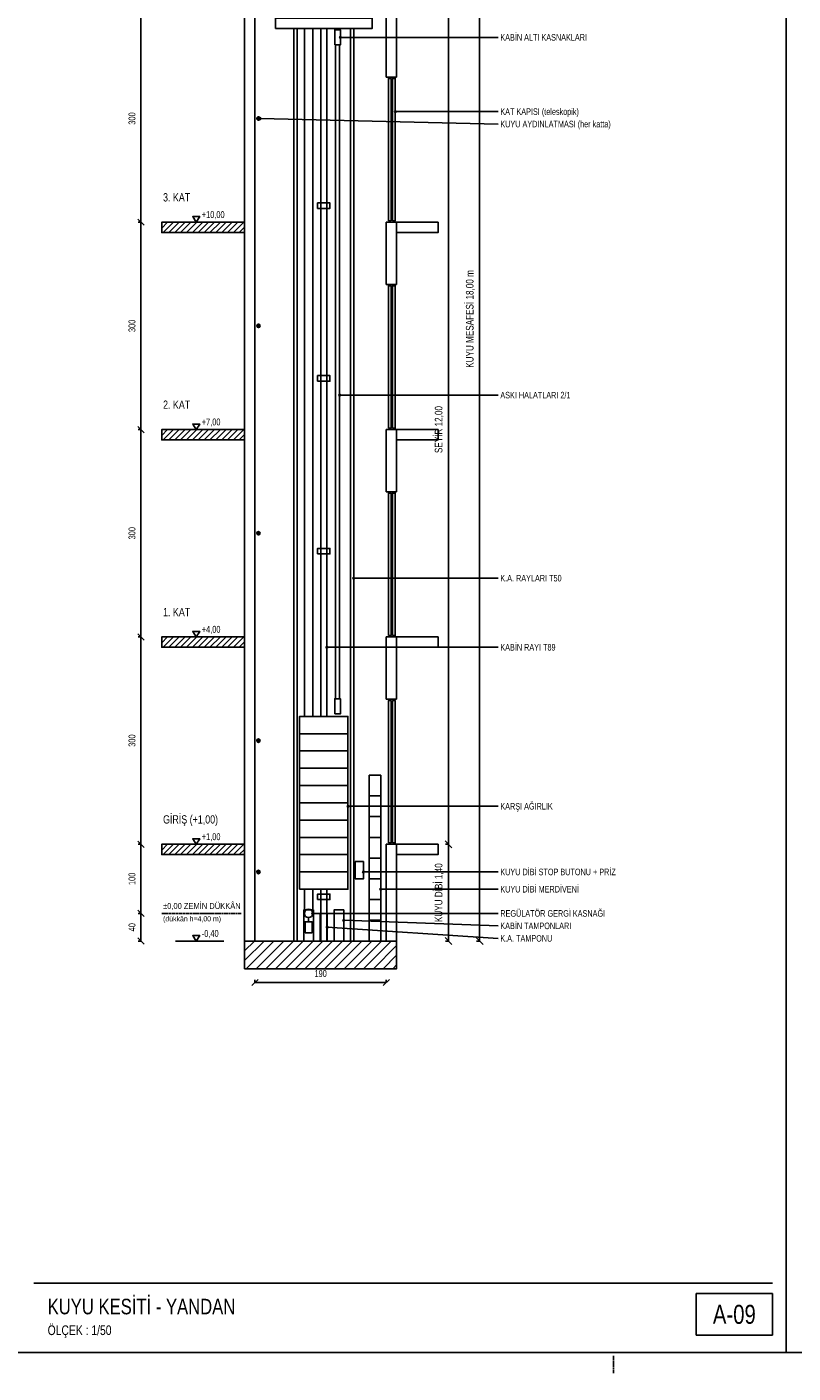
# Model space of a CAD drawing. Header units: centimetres. Extents: x 0 to 12309, y -30 to 2970.
# Tile 15 of 28: x 7801 to 8910, y -30 to 1918. Entities that reach past the tile are written whole.
import ezdxf
from ezdxf.enums import TextEntityAlignment as Align

# ---------------------------------------------------------------- set-up
doc = ezdxf.new("R2010")
doc.units = ezdxf.units.CM
doc.linetypes.add('CENTER', pattern=[5.08, 3.175, -0.635, 0.635, -0.635])
for name, color, linetype in [('ASN-ANTET', 4, 'Continuous'), ('ASN-BASLIK', 5, 'Continuous'), ('ASN-CERCEVE', 7, 'Continuous'), ('ASN-DUVAR', 7, 'Continuous'), ('ASN-EKSEN', 8, 'CENTER'), ('ASN-ELEKTRIK', 3, 'Continuous'), ('ASN-HALAT', 6, 'Continuous'), ('ASN-KA', 30, 'Continuous'), ('ASN-KABIN', 5, 'Continuous'), ('ASN-KAPI', 3, 'Continuous'), ('ASN-KOT', 2, 'Continuous'), ('ASN-MOTOR', 6, 'Continuous'), ('ASN-OLCU', 3, 'Continuous'), ('ASN-RAY', 1, 'Continuous'), ('ASN-TARAMA', 8, 'Continuous'), ('ASN-YAZI', 4, 'Continuous'), ('ASN-YUK', 1, 'Continuous')]:
    doc.layers.add(name, color=color, linetype=linetype)

msp = doc.modelspace()

# ---------------------------------------------------------------- linework, layer by layer
at = {"layer": 'ASN-ANTET'}
msp.add_line((7811.4, 100), (8880, 100), dxfattribs=at)
msp.add_lwpolyline([(8770, 25), (8880, 25), (8880, 85), (8770, 85)], close=True, dxfattribs=at)
at = {"layer": 'ASN-CERCEVE'}
msp.add_line((8900, 0), (8900, 2970), dxfattribs=at)
for points in [[(0, 0), (12308.9, 0), (12308.9, 2970), (0, 2970)], [(100, 0), (12283.9, 0), (12283.9, 2970), (100, 2970)]]:
    msp.add_lwpolyline(points, close=True, dxfattribs=at)
at = {"layer": 'ASN-DUVAR'}
for p, q in [((8116.4, 595), (8116.4, 2395)), ((8131.4, 595), (8131.4, 2395)), ((8321.4, 1845), (8321.4, 1935)), ((8336.4, 1845), (8336.4, 1935)), ((8321.4, 1845), (8336.4, 1845)), ((8321.4, 1545), (8321.4, 1635)), ((8321.4, 1635), (8336.4, 1635)), ((8336.4, 1545), (8336.4, 1635)), ((8321.4, 1545), (8336.4, 1545)), ((8321.4, 1245), (8321.4, 1335)), ((8321.4, 1335), (8336.4, 1335)), ((8336.4, 1245), (8336.4, 1335)), ((8321.4, 1245), (8336.4, 1245)), ((8321.4, 945), (8321.4, 1035)), ((8321.4, 1035), (8336.4, 1035)), ((8336.4, 945), (8336.4, 1035)), ((8321.4, 945), (8336.4, 945)), ((8321.4, 595), (8321.4, 735)), ((8321.4, 735), (8336.4, 735)), ((8336.4, 595), (8336.4, 735))]:
    msp.add_line(p, q, dxfattribs=at)
for points in [[(8116.4, 1620), (7996.4, 1620), (7996.4, 1635), (8116.4, 1635)], [(8336.4, 1620), (8396.4, 1620), (8396.4, 1635), (8336.4, 1635)], [(8116.4, 1320), (7996.4, 1320), (7996.4, 1335), (8116.4, 1335)], [(8336.4, 1320), (8396.4, 1320), (8396.4, 1335), (8336.4, 1335)], [(8116.4, 1020), (7996.4, 1020), (7996.4, 1035), (8116.4, 1035)], [(8336.4, 1020), (8396.4, 1020), (8396.4, 1035), (8336.4, 1035)], [(8116.4, 720), (7996.4, 720), (7996.4, 735), (8116.4, 735)], [(8336.4, 720), (8396.4, 720), (8396.4, 735), (8336.4, 735)]]:
    msp.add_lwpolyline(points, dxfattribs=at)
msp.add_lwpolyline([(8116.4, 555), (8336.4, 555), (8336.4, 595), (8116.4, 595)], close=True, dxfattribs=at)
at = {"layer": 'ASN-EKSEN'}
for p, q in [((7996.4, 635), (8111.4, 635)), ((8650, -30), (8650, -5))]:
    msp.add_line(p, q, dxfattribs=at)
at = {"layer": 'ASN-ELEKTRIK'}
for p, q in [((8134.7, 1783.3), (8138.1, 1786.7)), ((8134.7, 1786.7), (8138.1, 1783.3)), ((8134.7, 1483.3), (8138.1, 1486.7)), ((8134.7, 1486.7), (8138.1, 1483.3)), ((8134.7, 1183.3), (8138.1, 1186.7)), ((8134.7, 1186.7), (8138.1, 1183.3)), ((8134.7, 883.3), (8138.1, 886.7)), ((8134.7, 886.7), (8138.1, 883.3)), ((8134.7, 693.3), (8138.1, 696.7)), ((8134.7, 696.7), (8138.1, 693.3))]:
    msp.add_line(p, q, dxfattribs=at)
msp.add_lwpolyline([(8276.4, 685), (8288.4, 685), (8288.4, 710), (8276.4, 710)], close=True, dxfattribs=at)
for centre in [(8136.4, 1785), (8136.4, 1485), (8136.4, 1185), (8136.4, 885), (8136.4, 695)]:
    msp.add_circle(centre, 2.5, dxfattribs=at)
at = {"layer": 'ASN-HALAT'}
for p, q in [((8202.9, 920), (8202.9, 1915)), ((8214.9, 920), (8214.9, 1915)), ((8247.9, 945.6), (8247.9, 1891.4)), ((8253.9, 945.6), (8253.9, 1891.4)), ((8202.9, 635), (8202.9, 670)), ((8214.9, 635), (8214.9, 670))]:
    msp.add_line(p, q, dxfattribs=at)
at = {"layer": 'ASN-KA'}
for p, q in [((8195.9, 895), (8265.9, 895)), ((8195.9, 870), (8265.9, 870)), ((8195.9, 845), (8265.9, 845)), ((8195.9, 820), (8265.9, 820)), ((8195.9, 795), (8265.9, 795)), ((8195.9, 770), (8265.9, 770)), ((8195.9, 745), (8265.9, 745)), ((8195.9, 720), (8265.9, 720)), ((8195.9, 695), (8265.9, 695))]:
    msp.add_line(p, q, dxfattribs=at)
msp.add_lwpolyline([(8195.9, 670), (8265.9, 670), (8265.9, 920), (8195.9, 920)], close=True, dxfattribs=at)
at = {"layer": 'ASN-KABIN'}
msp.add_lwpolyline([(8160.9, 1915), (8300.9, 1915), (8300.9, 1930), (8160.9, 1930)], close=True, dxfattribs=at)
at = {"layer": 'ASN-KAPI'}
for p, q in [((8296.4, 835), (8313.4, 835)), ((8296.4, 595), (8296.4, 835)), ((8313.4, 595), (8313.4, 835)), ((8296.4, 805), (8313.4, 805)), ((8296.4, 775), (8313.4, 775)), ((8296.4, 745), (8313.4, 745)), ((8296.4, 715), (8313.4, 715)), ((8296.4, 685), (8313.4, 685)), ((8296.4, 655), (8313.4, 655)), ((8296.4, 625), (8313.4, 625))]:
    msp.add_line(p, q, dxfattribs=at)
for points in [[(8324.4, 1637), (8328.4, 1637), (8328.4, 1843), (8324.4, 1843)], [(8330.4, 1637), (8334.4, 1637), (8334.4, 1843), (8330.4, 1843)], [(8324.4, 1337), (8328.4, 1337), (8328.4, 1543), (8324.4, 1543)], [(8330.4, 1337), (8334.4, 1337), (8334.4, 1543), (8330.4, 1543)], [(8324.4, 1037), (8328.4, 1037), (8328.4, 1243), (8324.4, 1243)], [(8330.4, 1037), (8334.4, 1037), (8334.4, 1243), (8330.4, 1243)], [(8324.4, 737), (8328.4, 737), (8328.4, 943), (8324.4, 943)], [(8330.4, 737), (8334.4, 737), (8334.4, 943), (8330.4, 943)]]:
    msp.add_lwpolyline(points, close=True, dxfattribs=at)
at = {"layer": 'ASN-KOT'}
for p, q in [((8016.4, 1635), (8086.4, 1635)), ((8016.4, 1335), (8086.4, 1335)), ((8016.4, 1035), (8086.4, 1035)), ((8016.4, 735), (8086.4, 735)), ((8016.4, 595), (8086.4, 595))]:
    msp.add_line(p, q, dxfattribs=at)
for points in [[(8046.4, 1635), (8041.4, 1643), (8051.4, 1643)], [(8046.4, 1335), (8041.4, 1343), (8051.4, 1343)], [(8046.4, 1035), (8041.4, 1043), (8051.4, 1043)], [(8046.4, 735), (8041.4, 743), (8051.4, 743)], [(8046.4, 595), (8041.4, 603), (8051.4, 603)]]:
    msp.add_lwpolyline(points, close=True, dxfattribs=at)
at = {"layer": 'ASN-MOTOR'}
msp.add_line((8208.9, 623), (8208.9, 629), dxfattribs=at)
for points in [[(8246.9, 1891.4), (8254.9, 1891.4), (8254.9, 1913.4), (8246.9, 1913.4)], [(8246.9, 923.6), (8254.9, 923.6), (8254.9, 945.6), (8246.9, 945.6)], [(8203.9, 607), (8213.9, 607), (8213.9, 623), (8203.9, 623)]]:
    msp.add_lwpolyline(points, close=True, dxfattribs=at)
msp.add_circle((8208.9, 635), 6, dxfattribs=at)
at = {"layer": 'ASN-OLCU'}
for p, q in [((8456.4, 595), (8456.4, 2395)), ((7966.4, 1635), (7966.4, 1935)), ((8411.4, 735), (8411.4, 1935)), ((7970.9, 1630.5), (7961.9, 1639.5)), ((7970.9, 1630.5), (7961.9, 1639.5)), ((7966.4, 1635), (7962.4, 1635)), ((7966.4, 1635), (7962.4, 1635)), ((7966.4, 1335), (7966.4, 1635)), ((7970.9, 1330.5), (7961.9, 1339.5)), ((7970.9, 1330.5), (7961.9, 1339.5)), ((7966.4, 1335), (7962.4, 1335)), ((7966.4, 1335), (7962.4, 1335)), ((7966.4, 1035), (7966.4, 1335)), ((7970.9, 1030.5), (7961.9, 1039.5)), ((7970.9, 1030.5), (7961.9, 1039.5)), ((7966.4, 1035), (7962.4, 1035)), ((7966.4, 1035), (7962.4, 1035)), ((7966.4, 735), (7966.4, 1035)), ((7970.9, 730.5), (7961.9, 739.5)), ((7970.9, 730.5), (7961.9, 739.5)), ((7966.4, 735), (7962.4, 735)), ((7966.4, 735), (7962.4, 735)), ((7966.4, 635), (7966.4, 735)), ((8416.4, 730.1), (8406.5, 740)), ((8416.4, 730.1), (8406.5, 740)), ((8411.4, 735), (8407, 735)), ((8411.4, 735), (8407, 735)), ((8411.4, 595), (8411.4, 735)), ((7970.9, 630.5), (7961.9, 639.5)), ((7970.9, 630.5), (7961.9, 639.5)), ((7966.4, 635), (7962.4, 635)), ((7966.4, 635), (7962.4, 635)), ((7966.4, 595), (7966.4, 635)), ((7970.9, 590.5), (7961.9, 599.5)), ((7966.4, 595), (7962.4, 595)), ((8416.4, 590.1), (8406.5, 600)), ((8411.4, 595), (8407, 595)), ((8461.4, 590.1), (8451.5, 600)), ((8456.4, 595), (8452, 595)), ((8126.9, 530.5), (8135.9, 539.5)), ((8131.4, 535), (8131.4, 539)), ((8131.4, 535), (8321.4, 535)), ((8316.9, 530.5), (8325.9, 539.5)), ((8321.4, 535), (8321.4, 539))]:
    msp.add_line(p, q, dxfattribs=at)
at = {"layer": 'ASN-RAY'}
for p, q in [((8187.4, 595), (8187.4, 1915)), ((8192.4, 595), (8192.4, 1915)), ((8226.5, 920), (8226.5, 1915)), ((8235.4, 920), (8235.4, 1915)), ((8269.4, 595), (8269.4, 1915)), ((8274.4, 595), (8274.4, 1915)), ((8226.5, 595), (8226.5, 670)), ((8235.4, 595), (8235.4, 670))]:
    msp.add_line(p, q, dxfattribs=at)
for points in [[(8221.9, 1655), (8239.9, 1655), (8239.9, 1663), (8221.9, 1663)], [(8221.9, 1405), (8239.9, 1405), (8239.9, 1413), (8221.9, 1413)], [(8221.9, 1155), (8239.9, 1155), (8239.9, 1163), (8221.9, 1163)], [(8221.9, 655), (8239.9, 655), (8239.9, 663), (8221.9, 663)]]:
    msp.add_lwpolyline(points, close=True, dxfattribs=at)
at = {"layer": 'ASN-TARAMA'}
for p, q in [((7996.4, 1626.5), (8004.9, 1635)), ((7998.4, 1620), (8013.4, 1635)), ((8006.9, 1620), (8021.9, 1635)), ((8015.3, 1620), (8030.3, 1635)), ((8023.8, 1620), (8038.8, 1635)), ((8032.3, 1620), (8047.3, 1635)), ((8040.8, 1620), (8055.8, 1635)), ((8049.3, 1620), (8064.3, 1635)), ((8057.8, 1620), (8072.8, 1635)), ((8066.3, 1620), (8081.3, 1635)), ((8074.7, 1620), (8089.7, 1635)), ((8083.2, 1620), (8098.2, 1635)), ((8091.7, 1620), (8106.7, 1635)), ((8100.2, 1620), (8115.2, 1635)), ((8108.7, 1620), (8116.4, 1627.7)), ((7996.4, 1326.5), (8004.9, 1335)), ((7998.4, 1320), (8013.4, 1335)), ((8006.9, 1320), (8021.9, 1335)), ((8015.3, 1320), (8030.3, 1335)), ((8023.8, 1320), (8038.8, 1335)), ((8032.3, 1320), (8047.3, 1335)), ((8040.8, 1320), (8055.8, 1335)), ((8049.3, 1320), (8064.3, 1335)), ((8057.8, 1320), (8072.8, 1335)), ((8066.3, 1320), (8081.3, 1335)), ((8074.7, 1320), (8089.7, 1335)), ((8083.2, 1320), (8098.2, 1335)), ((8091.7, 1320), (8106.7, 1335)), ((8100.2, 1320), (8115.2, 1335)), ((8108.7, 1320), (8116.4, 1327.7)), ((7996.4, 1026.5), (8004.9, 1035)), ((7998.4, 1020), (8013.4, 1035)), ((8006.9, 1020), (8021.9, 1035)), ((8015.3, 1020), (8030.3, 1035)), ((8023.8, 1020), (8038.8, 1035)), ((8032.3, 1020), (8047.3, 1035)), ((8040.8, 1020), (8055.8, 1035)), ((8049.3, 1020), (8064.3, 1035)), ((8057.8, 1020), (8072.8, 1035)), ((8066.3, 1020), (8081.3, 1035)), ((8074.7, 1020), (8089.7, 1035)), ((8083.2, 1020), (8098.2, 1035)), ((8091.7, 1020), (8106.7, 1035)), ((8100.2, 1020), (8115.2, 1035)), ((8108.7, 1020), (8116.4, 1027.7)), ((7996.4, 726.5), (8004.9, 735)), ((7998.4, 720), (8013.4, 735)), ((8006.9, 720), (8021.9, 735)), ((8015.3, 720), (8030.3, 735)), ((8023.8, 720), (8038.8, 735)), ((8032.3, 720), (8047.3, 735)), ((8040.8, 720), (8055.8, 735)), ((8049.3, 720), (8064.3, 735)), ((8057.8, 720), (8072.8, 735)), ((8066.3, 720), (8081.3, 735)), ((8074.7, 720), (8089.7, 735)), ((8083.2, 720), (8098.2, 735)), ((8091.7, 720), (8106.7, 735)), ((8100.2, 720), (8115.2, 735)), ((8108.7, 720), (8116.4, 727.7)), ((8116.4, 580.9), (8130.5, 595)), ((8116.4, 566.7), (8144.7, 595)), ((8118.8, 555), (8158.8, 595)), ((8133, 555), (8173, 595)), ((8147.1, 555), (8187.1, 595)), ((8161.3, 555), (8201.3, 595)), ((8175.4, 555), (8215.4, 595)), ((8189.5, 555), (8229.5, 595)), ((8203.7, 555), (8243.7, 595)), ((8217.8, 555), (8257.8, 595)), ((8232, 555), (8272, 595)), ((8246.1, 555), (8286.1, 595)), ((8260.3, 555), (8300.3, 595)), ((8274.4, 555), (8314.4, 595)), ((8288.5, 555), (8328.5, 595)), ((8302.7, 555), (8336.4, 588.7)), ((8316.8, 555), (8336.4, 574.6)), ((8331, 555), (8336.4, 560.4))]:
    msp.add_line(p, q, dxfattribs=at)
at = {"layer": 'ASN-YAZI'}
for p, q in [((8254.9, 1902.4), (8483.4, 1902.4)), ((8334.4, 1795), (8483.4, 1795)), ((8138.9, 1785), (8483.4, 1777)), ((8253.9, 1384.8), (8483.4, 1384.8)), ((8274.4, 1120), (8483.4, 1120)), ((8235.4, 1020), (8483.4, 1020)), ((8265.9, 790), (8483.4, 790)), ((8288.4, 695), (8483.4, 695)), ((8313.4, 670), (8483.4, 670)), ((8214.9, 635), (8483.4, 635)), ((8259.9, 625), (8483.4, 617)), ((8235.9, 615), (8483.4, 598.9))]:
    msp.add_line(p, q, dxfattribs=at)
for centre in [(8254.9, 1902.4), (8334.4, 1795), (8138.9, 1785), (8253.9, 1384.8), (8274.4, 1120), (8235.4, 1020), (8265.9, 790), (8288.4, 695), (8313.4, 670), (8214.9, 635), (8259.9, 625), (8235.9, 615)]:
    msp.add_circle(centre, 1.2, dxfattribs=at)
at = {"layer": 'ASN-YUK'}
for points in [[(8201.9, 595), (8201.9, 640), (8215.9, 640), (8215.9, 595)], [(8225.9, 595), (8225.9, 635), (8235.9, 635), (8235.9, 595)], [(8245.9, 595), (8245.9, 640), (8259.9, 640), (8259.9, 595)]]:
    msp.add_lwpolyline(points, dxfattribs=at)

# ---------------------------------------------------------------- texts
at = {"layer": 'ASN-ANTET', "width": 0.8}
msp.add_text('A-09', height=27.5, dxfattribs=at).set_placement((8825, 55), align=Align.MIDDLE_CENTER)
msp.add_text('ÖLÇEK : 1/50', height=14, dxfattribs=at).set_placement((7831.4, 25))
at = {"layer": 'ASN-BASLIK', "width": 0.8}
for s, height, p in [('3. KAT', 12, (7998.4, 1665)), ('2. KAT', 12, (7998.4, 1365)), ('1. KAT', 12, (7998.4, 1065)), ('GİRİŞ (+1,00)', 12, (7998.4, 765)), ('KUYU KESİTİ - YANDAN', 22.5, (7831.4, 55))]:
    msp.add_text(s, height=height, dxfattribs=at).set_placement(p)
at = {"layer": 'ASN-KOT', "width": 0.8}
for s, height, p in [('+10,00', 10, (8054.4, 1638)), ('+7,00', 10, (8054.4, 1338)), ('+4,00', 10, (8054.4, 1038)), ('+1,00', 10, (8054.4, 738)), ('%%p0,00 ZEMİN DÜKKÂN', 8.5, (7998.4, 639)), ('-0,40', 10, (8054.4, 598))]:
    msp.add_text(s, height=height, dxfattribs=at).set_placement(p, align=Align.BOTTOM_LEFT)
msp.add_text('(dükkân h=4,00 m)', height=7.5, dxfattribs=at).set_placement((7998.4, 631), align=Align.TOP_LEFT)
at = {"layer": 'ASN-OLCU', "width": 0.8}
for s, height, p in [('300', 10, (7961.4, 1785)), ('KUYU MESAFESİ 18,00 m', 11, (8450.9, 1495)), ('300', 10, (7961.4, 1485)), ('SEYİR 12,00', 11, (8405.9, 1335)), ('300', 10, (7961.4, 1185)), ('300', 10, (7961.4, 885)), ('KUYU DİBİ 1,40', 11, (8405.9, 665)), ('100', 10, (7961.4, 685)), ('40', 10, (7961.4, 615))]:
    msp.add_text(s, height=height, rotation=90, dxfattribs=at).set_placement(p, align=Align.BOTTOM_CENTER)
msp.add_text('190', height=10, dxfattribs=at).set_placement((8226.4, 540), align=Align.BOTTOM_CENTER)
at = {"layer": 'ASN-YAZI', "width": 0.8}
for s, p in [('KABİN ALTI KASNAKLARI', (8486.4, 1902.4)), ('KAT KAPISI (teleskopik)', (8486.4, 1795)), ('KUYU AYDINLATMASI (her katta)', (8486.4, 1777)), ('ASKI HALATLARI 2/1', (8486.4, 1384.8)), ('K.A. RAYLARI T50', (8486.4, 1120)), ('KABİN RAYI T89', (8486.4, 1020)), ('KARŞI AĞIRLIK', (8486.4, 790)), ('KUYU DİBİ STOP BUTONU + PRİZ', (8486.4, 695)), ('KUYU DİBİ MERDİVENİ', (8486.4, 670)), ('REGÜLATÖR GERGİ KASNAĞI', (8486.4, 635)), ('KABİN TAMPONLARI', (8486.4, 617)), ('K.A. TAMPONU', (8486.4, 598.9))]:
    msp.add_text(s, height=9.5, dxfattribs=at).set_placement(p, align=Align.MIDDLE_LEFT)

doc.saveas('drawing.dxf')
